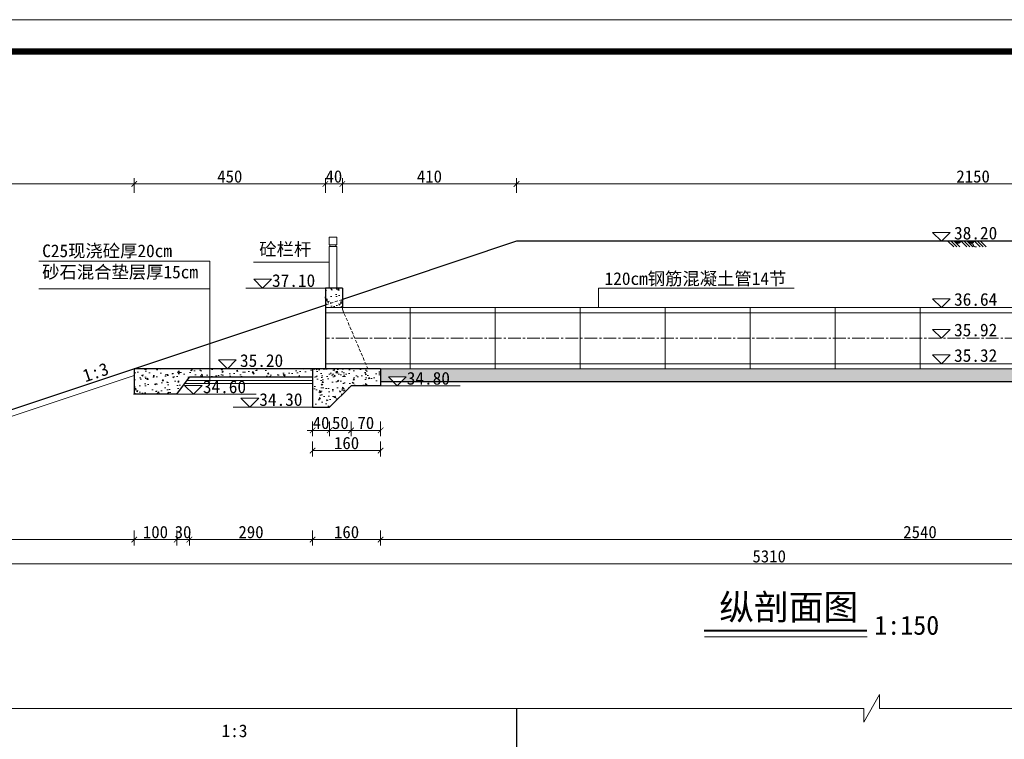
# Model space of a CAD drawing. Extents: x -27255 to 1448651, y 31034 to 8081248.
# Tile 128 of 198: x 583180 to 583412, y 3862330 to 3862499. Entities that reach past the tile are written whole.
import ezdxf

# ---------------------------------------------------------------- set-up
doc = ezdxf.new("R2010")
doc.units = 0
doc.header["$PDMODE"] = 32
doc.header["$PDSIZE"] = 0.2
doc.linetypes.add('CENTER2', pattern=[1.125, 0.75, -0.125, 0.125, -0.125])
doc.linetypes.add('HIDDEN', pattern=[0.375, 0.25, -0.125])
doc.layers.get('0').update_dxf_attribs({"linetype": 'CONTINUOUS'})
doc.layers.get('Defpoints').update_dxf_attribs({"linetype": 'CONTINUOUS'})
for name, color, linetype, lineweight in [('0.09折线', 6, 'CONTINUOUS', 9), ('0.09标注线', 3, 'CONTINUOUS', 9), ('0.13填充', 8, 'CONTINUOUS', 9), ('0.13文字', 3, 'CONTINUOUS', 13), ('0.30粗线', 7, 'CONTINUOUS', 30), ('图框', 7, 'CONTINUOUS', 20), ('文字', 7, 'CONTINUOUS', 15), ('细实线', 3, 'CONTINUOUS', 20), ('虚线', 251, 'HIDDEN', 15)]:
    doc.layers.add(name, color=color, linetype=linetype, lineweight=lineweight)
doc.styles.add('-仿宋_GB2312', font='FangSong_GB2312.ttf')
doc.styles.get("Standard").update_dxf_attribs({"font": 'rs.shx', "bigfont": 'hztxt.shx'})
doc.dimstyles.get("Standard").update_dxf_attribs({"dimtxt": 0.18, "dimasz": 0.18, "dimexe": 0.18, "dimexo": 0.0625, "dimgap": 0.09, "dimtad": 0, "dimtih": 1, "dimtoh": 1, "dimdec": 4, "dimzin": 0, "dimdsep": 46, "dimtxsty": 'Standard', "dimcen": 0.09, "dimadec": 0, "dimazin": 0, "dimtfac": 1, "dimtdec": 4, "dimtofl": 0, "dimtmove": 0, "dimatfit": 3, "dimfxl": 1, "dimtolj": 1, "dimtzin": 0, "dimarcsym": 0})

# ---------------------------------------------------------------- blocks, each defined once
blk = doc.blocks.new('d4trtg')
at = {"lineweight": 0}
blk.add_line((653868.4, 3902577.3), (658071.2, 3902577.3), dxfattribs=at)
at = {"lineweight": 0, "const_width": 10}
blk.add_lwpolyline([(654118.6, 3902527.3), (658021.2, 3902527.3), (658021.2, 3899655.4), (654118.6, 3899655.4)], close=True, dxfattribs=at)
blk = doc.blocks.new('_ARCHTICK')
at = {"color": 0, "linetype": 'ByBlock', "const_width": 0.15}
blk.add_lwpolyline([(-0.5, -0.5), (0.5, 0.5)], dxfattribs=at)
blk = doc.blocks.new('*D3585')
at = {"layer": '0.13文字', "color": 0, "lineweight": 9}
for p, q in [((583111.38, 3862379.19), (583111.38, 3862375.69)), ((583111.38, 3862377.09), (583207.39, 3862377.09)), ((583207.39, 3862379.19), (583207.39, 3862375.69))]:
    blk.add_line(p, q, dxfattribs=at)
at = {"layer": 'Defpoints', "color": 0, "lineweight": 13}
for p in [(583207.39, 3862411.29), (583111.38, 3862385.29), (583207.39, 3862377.09)]:
    blk.add_point(p, dxfattribs=at)
at = {"layer": '0.13文字', "color": 0, "lineweight": 9, "xscale": 1.3, "yscale": 1.3, "zscale": 1.3, "rotation": 180}
blk.add_blockref('_ARCHTICK', (583111.38, 3862377.09), dxfattribs=at)
at = {"layer": '0.13文字', "color": 0, "lineweight": 9, "xscale": 1.3, "yscale": 1.3, "zscale": 1.3}
blk.add_blockref('_ARCHTICK', (583207.39, 3862377.09), dxfattribs=at)
at = {"layer": '0.13文字', "color": 0, "lineweight": 13, "insert": (583159.38, 3862378.84), "char_height": 2.9, "attachment_point": 5, "style": '-仿宋_GB2312'}
blk.add_mtext('\\A1;960', dxfattribs=at)
blk = doc.blocks.new('*D3586')
at = {"layer": '0.13文字', "color": 0, "lineweight": 9}
for p, q in [((583207.39, 3862379.19), (583207.39, 3862375.69)), ((583207.39, 3862377.09), (583217.38, 3862377.09)), ((583217.38, 3862379.19), (583217.38, 3862375.69))]:
    blk.add_line(p, q, dxfattribs=at)
at = {"layer": 'Defpoints', "color": 0, "lineweight": 13}
for p in [(583207.39, 3862411.29), (583217.38, 3862411.29), (583217.38, 3862377.09)]:
    blk.add_point(p, dxfattribs=at)
at = {"layer": '0.13文字', "color": 0, "lineweight": 9, "xscale": 1.3, "yscale": 1.3, "zscale": 1.3, "rotation": 180}
blk.add_blockref('_ARCHTICK', (583207.39, 3862377.09), dxfattribs=at)
at = {"layer": '0.13文字', "color": 0, "lineweight": 9, "xscale": 1.3, "yscale": 1.3, "zscale": 1.3}
blk.add_blockref('_ARCHTICK', (583217.38, 3862377.09), dxfattribs=at)
at = {"layer": '0.13文字', "color": 0, "lineweight": 13, "insert": (583212.38, 3862378.84), "char_height": 2.9, "attachment_point": 5, "style": '-仿宋_GB2312'}
blk.add_mtext('\\A1;100', dxfattribs=at)
blk = doc.blocks.new('*D3587')
at = {"layer": '0.13文字', "color": 0, "lineweight": 9}
for p, q in [((583217.38, 3862377.09), (583216.08, 3862377.09)), ((583217.38, 3862379.19), (583217.38, 3862375.69)), ((583217.38, 3862377.09), (583220.38, 3862377.09)), ((583220.38, 3862379.19), (583220.38, 3862375.69)), ((583220.38, 3862377.09), (583221.68, 3862377.09))]:
    blk.add_line(p, q, dxfattribs=at)
at = {"layer": 'Defpoints', "color": 0, "lineweight": 13}
for p in [(583220.38, 3862414.29), (583217.38, 3862411.29), (583220.38, 3862377.09)]:
    blk.add_point(p, dxfattribs=at)
at = {"layer": '0.13文字', "color": 0, "lineweight": 9, "xscale": 1.3, "yscale": 1.3, "zscale": 1.3}
blk.add_blockref('_ARCHTICK', (583217.38, 3862377.09), dxfattribs=at)
at = {"layer": '0.13文字', "color": 0, "lineweight": 9, "xscale": 1.3, "yscale": 1.3, "zscale": 1.3, "rotation": 180}
blk.add_blockref('_ARCHTICK', (583220.38, 3862377.09), dxfattribs=at)
at = {"layer": '0.13文字', "color": 0, "lineweight": 13, "insert": (583218.88, 3862378.84), "char_height": 2.9, "attachment_point": 5, "style": '-仿宋_GB2312'}
blk.add_mtext('\\A1;30', dxfattribs=at)
blk = doc.blocks.new('*D3588')
at = {"layer": '0.13文字', "color": 0, "lineweight": 9}
for p, q in [((583220.38, 3862379.19), (583220.38, 3862375.69)), ((583220.38, 3862377.09), (583249.38, 3862377.09)), ((583249.38, 3862379.19), (583249.38, 3862375.69))]:
    blk.add_line(p, q, dxfattribs=at)
at = {"layer": 'Defpoints', "color": 0, "lineweight": 13}
for p in [(583220.38, 3862414.29), (583249.38, 3862408.29), (583249.38, 3862377.09)]:
    blk.add_point(p, dxfattribs=at)
at = {"layer": '0.13文字', "color": 0, "lineweight": 9, "xscale": 1.3, "yscale": 1.3, "zscale": 1.3, "rotation": 180}
blk.add_blockref('_ARCHTICK', (583220.38, 3862377.09), dxfattribs=at)
at = {"layer": '0.13文字', "color": 0, "lineweight": 9, "xscale": 1.3, "yscale": 1.3, "zscale": 1.3}
blk.add_blockref('_ARCHTICK', (583249.38, 3862377.09), dxfattribs=at)
at = {"layer": '0.13文字', "color": 0, "lineweight": 13, "insert": (583234.88, 3862378.84), "char_height": 2.9, "attachment_point": 5, "style": '-仿宋_GB2312'}
blk.add_mtext('\\A1;290', dxfattribs=at)
blk = doc.blocks.new('*D3589')
at = {"layer": '0.13文字', "color": 0, "lineweight": 9}
for p, q in [((583111.38, 3862458.68), (583111.38, 3862462.18)), ((583111.38, 3862460.78), (583207.38, 3862460.78)), ((583207.38, 3862458.68), (583207.38, 3862462.18))]:
    blk.add_line(p, q, dxfattribs=at)
at = {"layer": 'Defpoints', "color": 0, "lineweight": 13}
for p in [(583207.38, 3862460.78), (583207.38, 3862417.29), (583111.38, 3862385.29)]:
    blk.add_point(p, dxfattribs=at)
at = {"layer": '0.13文字', "color": 0, "lineweight": 9, "xscale": 1.3, "yscale": 1.3, "zscale": 1.3, "rotation": 180}
blk.add_blockref('_ARCHTICK', (583111.38, 3862460.78), dxfattribs=at)
at = {"layer": '0.13文字', "color": 0, "lineweight": 9, "xscale": 1.3, "yscale": 1.3, "zscale": 1.3}
blk.add_blockref('_ARCHTICK', (583207.38, 3862460.78), dxfattribs=at)
at = {"layer": '0.13文字', "color": 0, "lineweight": 13, "insert": (583159.38, 3862462.53), "char_height": 2.9, "attachment_point": 5, "style": '-仿宋_GB2312'}
blk.add_mtext('\\A1;960', dxfattribs=at)
blk = doc.blocks.new('*D3652')
at = {"layer": '0.13文字', "color": 0, "lineweight": 9}
for p, q in [((583249.38, 3862379.19), (583249.38, 3862375.69)), ((583249.38, 3862377.09), (583265.38, 3862377.09)), ((583265.38, 3862379.19), (583265.38, 3862375.69))]:
    blk.add_line(p, q, dxfattribs=at)
at = {"layer": 'Defpoints', "color": 0, "lineweight": 13}
for p in [(583265.38, 3862413.29), (583249.38, 3862408.29), (583265.38, 3862377.09)]:
    blk.add_point(p, dxfattribs=at)
at = {"layer": '0.13文字', "color": 0, "lineweight": 9, "xscale": 1.3, "yscale": 1.3, "zscale": 1.3, "rotation": 180}
blk.add_blockref('_ARCHTICK', (583249.38, 3862377.09), dxfattribs=at)
at = {"layer": '0.13文字', "color": 0, "lineweight": 9, "xscale": 1.3, "yscale": 1.3, "zscale": 1.3}
blk.add_blockref('_ARCHTICK', (583265.38, 3862377.09), dxfattribs=at)
at = {"layer": '0.13文字', "color": 0, "lineweight": 13, "insert": (583257.38, 3862378.84), "char_height": 2.9, "attachment_point": 5, "style": '-仿宋_GB2312'}
blk.add_mtext('\\A1;160', dxfattribs=at)
blk = doc.blocks.new('*D3653')
at = {"layer": '0.13文字', "color": 0, "lineweight": 9}
for p, q in [((583265.38, 3862379.19), (583265.38, 3862375.69)), ((583265.38, 3862377.09), (583519.38, 3862377.09)), ((583519.38, 3862379.19), (583519.38, 3862375.69))]:
    blk.add_line(p, q, dxfattribs=at)
at = {"layer": 'Defpoints', "color": 0, "lineweight": 13}
for p in [(583265.38, 3862413.29), (583519.38, 3862412.29), (583519.38, 3862377.09)]:
    blk.add_point(p, dxfattribs=at)
at = {"layer": '0.13文字', "color": 0, "lineweight": 9, "xscale": 1.3, "yscale": 1.3, "zscale": 1.3, "rotation": 180}
blk.add_blockref('_ARCHTICK', (583265.38, 3862377.09), dxfattribs=at)
at = {"layer": '0.13文字', "color": 0, "lineweight": 9, "xscale": 1.3, "yscale": 1.3, "zscale": 1.3}
blk.add_blockref('_ARCHTICK', (583519.38, 3862377.09), dxfattribs=at)
at = {"layer": '0.13文字', "color": 0, "lineweight": 13, "insert": (583392.38, 3862378.84), "char_height": 2.9, "attachment_point": 5, "style": '-仿宋_GB2312'}
blk.add_mtext('\\A1;2540', dxfattribs=at)
blk = doc.blocks.new('*D3659')
at = {"layer": '0.13文字', "color": 0, "lineweight": 9}
for p, q in [((583091.38, 3862373.49), (583091.38, 3862369.99)), ((583622.38, 3862373.49), (583622.38, 3862369.99)), ((583091.38, 3862371.39), (583622.38, 3862371.39))]:
    blk.add_line(p, q, dxfattribs=at)
at = {"layer": 'Defpoints', "color": 0, "lineweight": 13}
for p in [(583622.38, 3862411.29), (583091.38, 3862383.79), (583622.38, 3862371.39)]:
    blk.add_point(p, dxfattribs=at)
at = {"layer": '0.13文字', "color": 0, "lineweight": 9, "xscale": 1.3, "yscale": 1.3, "zscale": 1.3, "rotation": 180}
blk.add_blockref('_ARCHTICK', (583091.38, 3862371.39), dxfattribs=at)
at = {"layer": '0.13文字', "color": 0, "lineweight": 9, "xscale": 1.3, "yscale": 1.3, "zscale": 1.3}
blk.add_blockref('_ARCHTICK', (583622.38, 3862371.39), dxfattribs=at)
at = {"layer": '0.13文字', "color": 0, "lineweight": 13, "insert": (583356.88, 3862373.14), "char_height": 2.9, "attachment_point": 5, "style": '-仿宋_GB2312'}
blk.add_mtext('\\A1;5310', dxfattribs=at)
blk = doc.blocks.new('*D3660')
at = {"layer": '0.13文字', "color": 0, "lineweight": 9}
for p, q in [((583207.38, 3862458.68), (583207.38, 3862462.18)), ((583207.38, 3862460.78), (583252.38, 3862460.78)), ((583252.38, 3862458.68), (583252.38, 3862462.18))]:
    blk.add_line(p, q, dxfattribs=at)
at = {"layer": 'Defpoints', "color": 0, "lineweight": 13}
for p in [(583252.38, 3862460.78), (583252.38, 3862436.29), (583207.38, 3862417.29)]:
    blk.add_point(p, dxfattribs=at)
at = {"layer": '0.13文字', "color": 0, "lineweight": 9, "xscale": 1.3, "yscale": 1.3, "zscale": 1.3, "rotation": 180}
blk.add_blockref('_ARCHTICK', (583207.38, 3862460.78), dxfattribs=at)
at = {"layer": '0.13文字', "color": 0, "lineweight": 9, "xscale": 1.3, "yscale": 1.3, "zscale": 1.3}
blk.add_blockref('_ARCHTICK', (583252.38, 3862460.78), dxfattribs=at)
at = {"layer": '0.13文字', "color": 0, "lineweight": 13, "insert": (583229.88, 3862462.53), "char_height": 2.9, "attachment_point": 5, "style": '-仿宋_GB2312'}
blk.add_mtext('\\A1;450', dxfattribs=at)
blk = doc.blocks.new('*D3661')
at = {"layer": '0.13文字', "color": 0, "lineweight": 9}
for p, q in [((583252.38, 3862460.78), (583251.08, 3862460.78)), ((583252.38, 3862458.68), (583252.38, 3862462.18)), ((583252.38, 3862460.78), (583256.38, 3862460.78)), ((583256.38, 3862458.68), (583256.38, 3862462.18)), ((583256.38, 3862460.78), (583257.68, 3862460.78))]:
    blk.add_line(p, q, dxfattribs=at)
at = {"layer": 'Defpoints', "color": 0, "lineweight": 13}
for p in [(583256.38, 3862460.78), (583252.38, 3862436.29), (583256.38, 3862436.29)]:
    blk.add_point(p, dxfattribs=at)
at = {"layer": '0.13文字', "color": 0, "lineweight": 9, "xscale": 1.3, "yscale": 1.3, "zscale": 1.3}
blk.add_blockref('_ARCHTICK', (583252.38, 3862460.78), dxfattribs=at)
at = {"layer": '0.13文字', "color": 0, "lineweight": 9, "xscale": 1.3, "yscale": 1.3, "zscale": 1.3, "rotation": 180}
blk.add_blockref('_ARCHTICK', (583256.38, 3862460.78), dxfattribs=at)
at = {"layer": '0.13文字', "color": 0, "lineweight": 13, "insert": (583254.38, 3862462.53), "char_height": 2.9, "attachment_point": 5, "style": '-仿宋_GB2312'}
blk.add_mtext('\\A1;40', dxfattribs=at)
blk = doc.blocks.new('*D3662')
at = {"layer": '0.13文字', "color": 0, "lineweight": 9}
for p, q in [((583256.38, 3862458.68), (583256.38, 3862462.18)), ((583256.38, 3862460.78), (583297.38, 3862460.78)), ((583297.38, 3862458.68), (583297.38, 3862462.18))]:
    blk.add_line(p, q, dxfattribs=at)
at = {"layer": 'Defpoints', "color": 0, "lineweight": 13}
for p in [(583297.38, 3862460.78), (583297.38, 3862447.29), (583256.38, 3862436.29)]:
    blk.add_point(p, dxfattribs=at)
at = {"layer": '0.13文字', "color": 0, "lineweight": 9, "xscale": 1.3, "yscale": 1.3, "zscale": 1.3, "rotation": 180}
blk.add_blockref('_ARCHTICK', (583256.38, 3862460.78), dxfattribs=at)
at = {"layer": '0.13文字', "color": 0, "lineweight": 9, "xscale": 1.3, "yscale": 1.3, "zscale": 1.3}
blk.add_blockref('_ARCHTICK', (583297.38, 3862460.78), dxfattribs=at)
at = {"layer": '0.13文字', "color": 0, "lineweight": 13, "insert": (583276.88, 3862462.53), "char_height": 2.9, "attachment_point": 5, "style": '-仿宋_GB2312'}
blk.add_mtext('\\A1;410', dxfattribs=at)
blk = doc.blocks.new('*D3663')
at = {"layer": '0.13文字', "color": 0, "lineweight": 9}
for p, q in [((583297.38, 3862458.68), (583297.38, 3862462.18)), ((583297.38, 3862460.78), (583512.38, 3862460.78)), ((583512.38, 3862458.68), (583512.38, 3862462.18))]:
    blk.add_line(p, q, dxfattribs=at)
at = {"layer": 'Defpoints', "color": 0, "lineweight": 13}
for p in [(583512.38, 3862460.78), (583297.38, 3862447.29), (583512.38, 3862447.29)]:
    blk.add_point(p, dxfattribs=at)
at = {"layer": '0.13文字', "color": 0, "lineweight": 9, "xscale": 1.3, "yscale": 1.3, "zscale": 1.3, "rotation": 180}
blk.add_blockref('_ARCHTICK', (583297.38, 3862460.78), dxfattribs=at)
at = {"layer": '0.13文字', "color": 0, "lineweight": 9, "xscale": 1.3, "yscale": 1.3, "zscale": 1.3}
blk.add_blockref('_ARCHTICK', (583512.38, 3862460.78), dxfattribs=at)
at = {"layer": '0.13文字', "color": 0, "lineweight": 13, "insert": (583404.88, 3862462.53), "char_height": 2.9, "attachment_point": 5, "style": '-仿宋_GB2312'}
blk.add_mtext('\\A1;2150', dxfattribs=at)
blk = doc.blocks.new('*D4258')
at = {"layer": '0.13文字', "color": 0, "lineweight": 9}
for p, q in [((583249.38, 3862404.89), (583249.38, 3862401.39)), ((583253.38, 3862404.89), (583253.38, 3862401.39)), ((583249.38, 3862402.79), (583248.08, 3862402.79)), ((583249.38, 3862402.79), (583253.38, 3862402.79)), ((583253.38, 3862402.79), (583254.68, 3862402.79))]:
    blk.add_line(p, q, dxfattribs=at)
at = {"layer": 'Defpoints', "color": 0, "lineweight": 13}
for p in [(583249.38, 3862408.29), (583253.38, 3862408.29), (583253.38, 3862402.79)]:
    blk.add_point(p, dxfattribs=at)
at = {"layer": '0.13文字', "color": 0, "lineweight": 9, "xscale": 1.3, "yscale": 1.3, "zscale": 1.3}
blk.add_blockref('_ARCHTICK', (583249.38, 3862402.79), dxfattribs=at)
at = {"layer": '0.13文字', "color": 0, "lineweight": 9, "xscale": 1.3, "yscale": 1.3, "zscale": 1.3, "rotation": 180}
blk.add_blockref('_ARCHTICK', (583253.38, 3862402.79), dxfattribs=at)
at = {"layer": '0.13文字', "color": 0, "lineweight": 13, "insert": (583251.38, 3862404.54), "char_height": 2.9, "attachment_point": 5, "style": '-仿宋_GB2312'}
blk.add_mtext('\\A1;40', dxfattribs=at)
blk = doc.blocks.new('*D4259')
at = {"layer": '0.13文字', "color": 0, "lineweight": 9}
for p, q in [((583253.38, 3862404.89), (583253.38, 3862401.39)), ((583258.43, 3862404.89), (583258.43, 3862401.39)), ((583253.38, 3862402.79), (583258.43, 3862402.79))]:
    blk.add_line(p, q, dxfattribs=at)
at = {"layer": 'Defpoints', "color": 0, "lineweight": 13}
for p in [(583258.43, 3862413.29), (583253.38, 3862408.29), (583258.43, 3862402.79)]:
    blk.add_point(p, dxfattribs=at)
at = {"layer": '0.13文字', "color": 0, "lineweight": 9, "xscale": 1.3, "yscale": 1.3, "zscale": 1.3, "rotation": 180}
blk.add_blockref('_ARCHTICK', (583253.38, 3862402.79), dxfattribs=at)
at = {"layer": '0.13文字', "color": 0, "lineweight": 9, "xscale": 1.3, "yscale": 1.3, "zscale": 1.3}
blk.add_blockref('_ARCHTICK', (583258.43, 3862402.79), dxfattribs=at)
at = {"layer": '0.13文字', "color": 0, "lineweight": 13, "insert": (583255.91, 3862404.54), "char_height": 2.9, "attachment_point": 5, "style": '-仿宋_GB2312'}
blk.add_mtext('\\A1;50', dxfattribs=at)
blk = doc.blocks.new('*D4260')
at = {"layer": '0.13文字', "color": 0, "lineweight": 9}
for p, q in [((583258.43, 3862404.89), (583258.43, 3862401.39)), ((583265.38, 3862404.89), (583265.38, 3862401.39)), ((583258.43, 3862402.79), (583265.38, 3862402.79))]:
    blk.add_line(p, q, dxfattribs=at)
at = {"layer": 'Defpoints', "color": 0, "lineweight": 13}
for p in [(583258.43, 3862413.29), (583265.38, 3862413.29), (583265.38, 3862402.79)]:
    blk.add_point(p, dxfattribs=at)
at = {"layer": '0.13文字', "color": 0, "lineweight": 9, "xscale": 1.3, "yscale": 1.3, "zscale": 1.3, "rotation": 180}
blk.add_blockref('_ARCHTICK', (583258.43, 3862402.79), dxfattribs=at)
at = {"layer": '0.13文字', "color": 0, "lineweight": 9, "xscale": 1.3, "yscale": 1.3, "zscale": 1.3}
blk.add_blockref('_ARCHTICK', (583265.38, 3862402.79), dxfattribs=at)
at = {"layer": '0.13文字', "color": 0, "lineweight": 13, "insert": (583261.91, 3862404.54), "char_height": 2.9, "attachment_point": 5, "style": '-仿宋_GB2312'}
blk.add_mtext('\\A1;70', dxfattribs=at)
blk = doc.blocks.new('*D4261')
at = {"layer": '0.13文字', "color": 0, "lineweight": 9}
for p, q in [((583249.38, 3862400.15), (583249.38, 3862396.65)), ((583265.38, 3862400.15), (583265.38, 3862396.65)), ((583265.38, 3862398.05), (583249.38, 3862398.05))]:
    blk.add_line(p, q, dxfattribs=at)
at = {"layer": 'Defpoints', "color": 0, "lineweight": 13}
for p in [(583265.38, 3862413.29), (583249.38, 3862408.29), (583249.38, 3862398.05)]:
    blk.add_point(p, dxfattribs=at)
at = {"layer": '0.13文字', "color": 0, "lineweight": 9, "xscale": 1.3, "yscale": 1.3, "zscale": 1.3, "rotation": 180}
blk.add_blockref('_ARCHTICK', (583249.38, 3862398.05), dxfattribs=at)
at = {"layer": '0.13文字', "color": 0, "lineweight": 9, "xscale": 1.3, "yscale": 1.3, "zscale": 1.3}
blk.add_blockref('_ARCHTICK', (583265.38, 3862398.05), dxfattribs=at)
at = {"layer": '0.13文字', "color": 0, "lineweight": 13, "insert": (583257.38, 3862399.8), "char_height": 2.9, "attachment_point": 5, "style": '-仿宋_GB2312'}
blk.add_mtext('\\A1;160', dxfattribs=at)

msp = doc.modelspace()

# ---------------------------------------------------------------- hatches: boundary and pattern name
at = {"layer": '0.13填充'}
h = msp.add_hatch(color=7, dxfattribs=at)
edge = h.paths.add_edge_path()
edge.add_ellipse((583401.37901, 3862447.42829), major_axis=(0, -0.73325), ratio=0.964264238, start_angle=-79.1227045, end_angle=79.1227045, ccw=False)
edge.add_line((583400.68466, 3862447.28992), (583402.07336, 3862447.28992))
h = msp.add_hatch(color=7, dxfattribs=at)
edge = h.paths.add_edge_path()
edge.add_ellipse((583404.48906, 3862447.42829), major_axis=(0, -0.73325), ratio=0.964264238, start_angle=-79.1227045, end_angle=79.1227045, ccw=False)
edge.add_line((583403.79471, 3862447.28992), (583405.1834, 3862447.28992))
at = {"layer": '0.13文字', "lineweight": 13}
h = msp.add_hatch(dxfattribs=at)
h.set_pattern_fill('AR-CONC', color=256, scale=0.02, style=0)
h.set_pattern_definition([(50, (583252.3843, 3862432.2895), (3.6437, -0.3188), [0.381, -4.191]), (355, (583252.3843, 3862432.2895), (-0.7049, 3.8211), [0.3048, -3.3528]), (100.45, (583252.688, 3862432.263), (2.9389, 3.5023), [0.3238, -3.5618]), (46.18, (583252.3843, 3862433.3055), (5.4216, -0.841), [0.5715, -6.2865]), (96.64, (583252.836, 3862433.2354), (4.748, 4.9485), [0.4857, -5.3427]), (351.18, (583252.3843, 3862433.3055), (4.748, 4.9485), [0.4572, -5.0292]), (21, (583252.8923, 3862433.0515), (3.0323, -2.0453), [0.381, -4.191]), (326, (583252.8923, 3862433.0515), (1.236, 3.6838), [0.3048, -3.3528]), (71.45, (583253.145, 3862432.881), (4.2683, 1.6385), [0.3238, -3.5618]), (37.5, (583252.3843, 3862432.2895), (0.06177, 1.6911), [0, -3.31216, 0, -3.4036, 0, -3.3655]), (7.5, (583252.3843, 3862432.2895), (1.3364, 2.0036), [0, -1.94056, 0, -3.23596, 0, -1.2827]), (327.5, (583251.2515, 3862432.2895), (2.7118, -0.11457), [0, -1.27, 0, -3.9624, 0, -5.2578]), (317.5, (583250.7435, 3862432.2895), (2.9626, 0.5085), [0, -1.651, 0, -2.63144, 0, -3.7338])])
h.paths.add_polyline_path([(583252.38432, 3862436.28948), (583252.38432, 3862432.28948), (583256.38432, 3862433.62281), (583256.38432, 3862436.28948)])
h = msp.add_hatch(dxfattribs=at)
h.set_pattern_fill('AR-CONC', color=256, scale=0.02, style=0)
h.set_pattern_definition([(130, (583256.3843, 3862431.688), (-3.6437, -0.3188), [0.381, -4.191]), (185, (583256.3843, 3862431.688), (0.705, 3.821), [0.3048, -3.3528]), (79.55, (583256.0807, 3862431.6613), (-2.9389, 3.5023), [0.3238, -3.5618]), (133.82, (583256.3843, 3862432.704), (-5.4216, -0.841), [0.5715, -6.2865]), (83.36, (583255.9325, 3862432.634), (-4.748, 4.9485), [0.4857, -5.3427]), (188.82, (583256.3843, 3862432.704), (-4.748, 4.9485), [0.4572, -5.0292]), (159, (583255.8763, 3862432.45), (-3.0323, -2.0453), [0.381, -4.191]), (214, (583255.8763, 3862432.45), (-1.236, 3.6838), [0.3048, -3.3528]), (108.55, (583255.6236, 3862432.2794), (-4.2683, 1.6385), [0.3238, -3.5618]), (142.5, (583256.3843, 3862431.6879), (-0.06177, 1.6911), [0, -3.31216, 0, -3.4036, 0, -3.3655]), (172.5, (583256.3843, 3862431.6879), (-1.3364, 2.0036), [0, -1.94056, 0, -3.23596, 0, -1.2827]), (212.5, (583257.5172, 3862431.6879), (-2.7118, -0.11457), [0, -1.27, 0, -3.9624, 0, -5.2578]), (222.5, (583258.0252, 3862431.6879), (-2.9626, 0.5085), [0, -1.651, 0, -2.63144, 0, -3.7338])])
h.paths.add_polyline_path([(583256.38432, 3862434.28948), (583256.38432, 3862431.6879), (583252.38432, 3862431.68787), (583252.38432, 3862432.28948)])
h = msp.add_hatch(dxfattribs=at)
h.set_pattern_fill('AR-CONC', color=256, scale=0.02, style=0)
h.set_pattern_definition([(130, (583256.3843, 3862431.688), (-3.6437, -0.3188), [0.381, -4.191]), (185, (583256.3843, 3862431.688), (0.705, 3.821), [0.3048, -3.3528]), (79.55, (583256.0807, 3862431.6613), (-2.9389, 3.5023), [0.3238, -3.5618]), (133.82, (583256.3843, 3862432.704), (-5.4216, -0.841), [0.5715, -6.2865]), (83.36, (583255.9325, 3862432.634), (-4.748, 4.9485), [0.4857, -5.3427]), (188.82, (583256.3843, 3862432.704), (-4.748, 4.9485), [0.4572, -5.0292]), (159, (583255.8763, 3862432.45), (-3.0323, -2.0453), [0.381, -4.191]), (214, (583255.8763, 3862432.45), (-1.236, 3.6838), [0.3048, -3.3528]), (108.55, (583255.6236, 3862432.2794), (-4.2683, 1.6385), [0.3238, -3.5618]), (142.5, (583256.3843, 3862431.6879), (-0.06177, 1.6911), [0, -3.31216, 0, -3.4036, 0, -3.3655]), (172.5, (583256.3843, 3862431.6879), (-1.3364, 2.0036), [0, -1.94056, 0, -3.23596, 0, -1.2827]), (212.5, (583257.5172, 3862431.6879), (-2.7118, -0.11457), [0, -1.27, 0, -3.9624, 0, -5.2578]), (222.5, (583258.0252, 3862431.6879), (-2.9626, 0.5085), [0, -1.651, 0, -2.63144, 0, -3.7338])])
h.paths.add_polyline_path([(583256.38432, 3862434.28948), (583256.38432, 3862431.68791), (583252.38432, 3862431.68787), (583252.38432, 3862432.28948)])
h = msp.add_hatch(dxfattribs=at)
h.set_pattern_fill('AR-CONC', color=256, scale=0.02, style=0)
h.set_pattern_definition([(50, (583207.385, 3862411.2897), (3.6437, -0.31878), [0.381, -4.191]), (355, (583207.385, 3862411.2897), (-0.70486, 3.82113), [0.3048, -3.3528]), (100.451, (583207.6886, 3862411.263), (2.93885, 3.50233), [0.3238, -3.5618]), (46.184, (583207.385, 3862412.3057), (5.4216, -0.84085), [0.5715, -6.2865]), (96.636, (583207.8367, 3862412.2356), (4.7481, 4.9485), [0.4857, -5.3427]), (351.184, (583207.385, 3862412.3057), (4.7481, 4.9485), [0.4572, -5.0292]), (21, (583207.893, 3862412.0517), (3.0323, -2.04531), [0.381, -4.191]), (326, (583207.893, 3862412.0517), (1.23604, 3.68376), [0.3048, -3.3528]), (71.4514, (583208.1456, 3862411.8812), (4.26833, 1.63846), [0.3238, -3.5618]), (37.5, (583207.3849, 3862411.2897), (0.061772, 1.6911), [0, -3.31216, 0, -3.4036, 0, -3.3655]), (7.5, (583207.385, 3862411.2897), (1.336393, 2.00361), [0, -1.94056, 0, -3.23596, 0, -1.2827]), (327.5, (583206.2521, 3862411.2897), (2.711812, -0.114575), [0, -1.27, 0, -3.9624, 0, -5.2578]), (317.5, (583205.744, 3862411.2897), (2.96258, 0.50853), [0, -1.651, 0, -2.63144, 0, -3.7338])])
h.paths.add_polyline_path([(583240.83047, 3862417.28967), (583207.38492, 3862417.28967), (583207.38492, 3862411.28967), (583217.38492, 3862411.28967), (583220.38492, 3862415.28967), (583240.83047, 3862415.28967)])
h.paths.add_polyline_path([(583258.38433, 3862417.28967), (583240.83047, 3862417.28967), (583240.83047, 3862415.28967), (583258.38433, 3862415.28967)])
h = msp.add_hatch(dxfattribs=at)
h.set_pattern_fill('AR-CONC', color=256, scale=0.02, style=0)
h.set_pattern_definition([(130, (583272.3843, 3862408.2895), (-3.6437, -0.31878), [0.381, -4.191]), (185, (583272.3843, 3862408.2895), (0.70486, 3.82113), [0.3048, -3.3528]), (79.549, (583272.0807, 3862408.263), (-2.93885, 3.50233), [0.3238, -3.5618]), (133.816, (583272.3843, 3862409.3055), (-5.4216, -0.84085), [0.5715, -6.2865]), (83.364, (583271.9325, 3862409.2354), (-4.7481, 4.9485), [0.4857, -5.3427]), (188.816, (583272.3843, 3862409.3055), (-4.7481, 4.9485), [0.4572, -5.0292]), (159, (583271.8763, 3862409.0515), (-3.0323, -2.0453), [0.381, -4.191]), (214, (583271.8763, 3862409.0515), (-1.23604, 3.68376), [0.3048, -3.3528]), (108.549, (583271.6236, 3862408.881), (-4.26833, 1.63846), [0.3238, -3.5618]), (142.5, (583272.3843, 3862408.2895), (-0.06177, 1.6911), [0, -3.31216, 0, -3.4036, 0, -3.3655]), (172.5, (583272.3843, 3862408.2895), (-1.33639, 2.00361), [0, -1.94056, 0, -3.23596, 0, -1.2827]), (212.5, (583273.5172, 3862408.2895), (-2.71181, -0.114575), [0, -1.27, 0, -3.9624, 0, -5.2578]), (222.5, (583274.0252, 3862408.2895), (-2.96258, 0.50853), [0, -1.651, 0, -2.63144, 0, -3.7338])])
h.paths.add_polyline_path([(583249.38432, 3862417.28948), (583249.38432, 3862412.28949), (583249.38432, 3862408.28946), (583253.38432, 3862408.28946), (583258.4296, 3862413.28943), (583265.38433, 3862413.28946), (583265.38432, 3862417.28948)])
h = msp.add_hatch(dxfattribs=at)
h.set_pattern_fill('AR-CONC', color=256, scale=0.02, style=0)
h.set_pattern_definition([(50, (583265.3843, 3862414.2895), (3.643693, -0.31878), [0.381, -4.191]), (355, (583265.3843, 3862414.2895), (-0.704857, 3.821133), [0.3048, -3.3528]), (100.451, (583265.688, 3862414.263), (2.93885, 3.502334), [0.3238, -3.5618]), (46.1842, (583265.3843, 3862415.3055), (5.42158, -0.84085), [0.5715, -6.2865]), (96.6356, (583265.836, 3862415.2354), (4.74808, 4.94851), [0.4857, -5.3427]), (351.184, (583265.3843, 3862415.3055), (4.74809, 4.9485), [0.4572, -5.0292]), (21, (583265.8923, 3862415.0515), (3.032298, -2.04531), [0.381, -4.191]), (326, (583265.8923, 3862415.0515), (1.23604, 3.68376), [0.3048, -3.3528]), (71.4514, (583266.145, 3862414.881), (4.26833, 1.638457), [0.3238, -3.5618]), (37.5, (583265.3843, 3862414.2895), (0.061772, 1.691101), [0, -3.31216, 0, -3.4036, 0, -3.3655]), (7.5, (583265.3843, 3862414.2895), (1.336393, 2.003611), [0, -1.94056, 0, -3.23596, 0, -1.2827]), (327.5, (583264.2515, 3862414.2895), (2.711812, -0.114575), [0, -1.27, 0, -3.9624, 0, -5.2578]), (317.5, (583263.7435, 3862414.2895), (2.962584, 0.50853), [0, -1.651, 0, -2.63144, 0, -3.7338])])
h.paths.add_polyline_path([(583519.38433, 3862414.28948), (583519.38433, 3862417.28949), (583265.38432, 3862417.28966), (583265.38432, 3862414.28966), (583268.324, 3862414.28966), (583267.23907, 3862415.3746), (583271.40933, 3862415.3746), (583270.32439, 3862414.28966)])

# ---------------------------------------------------------------- linework, layer by layer
at = {"layer": '0.09折线', "color": 4}
for p, q in [((583253.26199, 3862446.48949), (583253.26199, 3862448.28949)), ((583253.26199, 3862448.28949), (583255.06199, 3862448.28949)), ((583253.26199, 3862446.48949), (583253.26199, 3862448.28949)), ((583253.26199, 3862448.28949), (583255.06199, 3862448.28949)), ((583253.26199, 3862446.48949), (583253.26199, 3862448.28949)), ((583253.26199, 3862448.28949), (583255.06199, 3862448.28949)), ((583253.26199, 3862446.48948), (583253.26199, 3862448.28948)), ((583253.26199, 3862448.28948), (583255.06199, 3862448.28948)), ((583253.26199, 3862446.48948), (583253.26199, 3862448.28948)), ((583253.26199, 3862448.28948), (583255.06199, 3862448.28948)), ((583253.26199, 3862446.48948), (583253.26199, 3862448.28948)), ((583253.26199, 3862448.28948), (583255.06199, 3862448.28948)), ((583253.26199, 3862446.48949), (583255.06199, 3862446.48949)), ((583253.26199, 3862446.48949), (583255.06199, 3862446.48949)), ((583253.26199, 3862446.48949), (583255.06199, 3862446.48949)), ((583253.26199, 3862446.48948), (583255.06199, 3862446.48948)), ((583253.26199, 3862446.48948), (583255.06199, 3862446.48948)), ((583253.26199, 3862446.48948), (583255.06199, 3862446.48948)), ((583253.46199, 3862446.08949), (583253.46199, 3862446.48949)), ((583253.46199, 3862446.08949), (583253.46199, 3862446.48949)), ((583253.46199, 3862446.08949), (583253.46199, 3862446.48949)), ((583253.46199, 3862446.08948), (583253.46199, 3862446.48948)), ((583253.46199, 3862446.08948), (583253.46199, 3862446.48948)), ((583253.46199, 3862446.08948), (583253.46199, 3862446.48948)), ((583254.86199, 3862446.08949), (583254.86199, 3862446.48949)), ((583254.86199, 3862446.08949), (583254.86199, 3862446.48949)), ((583254.86199, 3862446.08949), (583254.86199, 3862446.48949)), ((583254.86199, 3862446.08948), (583254.86199, 3862446.48948)), ((583254.86199, 3862446.08948), (583254.86199, 3862446.48948)), ((583254.86199, 3862446.08948), (583254.86199, 3862446.48948)), ((583255.06199, 3862446.48949), (583255.06199, 3862448.28949)), ((583255.06199, 3862446.48949), (583255.06199, 3862448.28949)), ((583255.06199, 3862446.48949), (583255.06199, 3862448.28949)), ((583255.06199, 3862446.48948), (583255.06199, 3862448.28948)), ((583255.06199, 3862446.48948), (583255.06199, 3862448.28948)), ((583255.06199, 3862446.48948), (583255.06199, 3862448.28948)), ((583253.26199, 3862446.08949), (583255.06199, 3862446.08949)), ((583253.26199, 3862446.08949), (583253.26199, 3862436.28949)), ((583253.26199, 3862446.08949), (583255.06199, 3862446.08949)), ((583253.26199, 3862446.08949), (583253.26199, 3862436.28949)), ((583253.26199, 3862446.08949), (583255.06199, 3862446.08949)), ((583253.26199, 3862446.08949), (583253.26199, 3862436.28949)), ((583253.26199, 3862446.08948), (583255.06199, 3862446.08948)), ((583253.26199, 3862446.08948), (583253.26199, 3862436.28948)), ((583253.26199, 3862446.08948), (583255.06199, 3862446.08948)), ((583253.26199, 3862446.08948), (583253.26199, 3862436.28948)), ((583253.26199, 3862446.08948), (583255.06199, 3862446.08948)), ((583253.26199, 3862446.08948), (583253.26199, 3862436.28948)), ((583255.06199, 3862436.28949), (583255.06199, 3862446.08949)), ((583255.06199, 3862436.28949), (583255.06199, 3862446.08949)), ((583255.06199, 3862436.28949), (583255.06199, 3862446.08949)), ((583255.06199, 3862436.28948), (583255.06199, 3862446.08948)), ((583255.06199, 3862436.28948), (583255.06199, 3862446.08948)), ((583255.06199, 3862436.28948), (583255.06199, 3862446.08948))]:
    msp.add_line(p, q, dxfattribs=at)
at = {"layer": '0.09标注线'}
for p, q in [((583397.43816, 3862447.28948), (583395.35816, 3862449.36948)), ((583399.51816, 3862449.36948), (583395.35816, 3862449.36948)), ((583399.51816, 3862449.36948), (583397.43816, 3862447.28948)), ((583184.91265, 3862442.61904, 5.8678), (583225.17595, 3862442.61904, 5.8678)), ((583225.17595, 3862414.28967, 5.8678), (583225.17595, 3862442.61904, 5.8678)), ((583235.43772, 3862442.35559), (583253.26199, 3862442.35559)), ((583235.51322, 3862438.37461), (583237.59835, 3862436.28948)), ((583239.68348, 3862438.37461), (583235.51322, 3862438.37461)), ((583237.59835, 3862436.28948), (583239.68348, 3862438.37461)), ((583184.91265, 3862436.08905, 5.8678), (583225.17595, 3862436.08905, 5.8678)), ((583233.65848, 3862436.28948), (583252.38432, 3862436.28948)), ((583316.67657, 3862431.68881), (583316.67657, 3862436.2889)), ((583316.67657, 3862436.2889), (583362.73619, 3862436.2889)), ((583397.43822, 3862431.68873), (583395.35822, 3862433.76873)), ((583399.51822, 3862433.76873), (583395.35822, 3862433.76873)), ((583399.51822, 3862433.76873), (583397.43822, 3862431.68873)), ((583397.43816, 3862424.48874), (583395.35816, 3862426.56874)), ((583399.51816, 3862426.56874), (583395.35816, 3862426.56874)), ((583399.51816, 3862426.56874), (583397.43816, 3862424.48874)), ((583229.32096, 3862417.28968), (583227.24096, 3862419.36968)), ((583231.40096, 3862419.36968), (583227.24096, 3862419.36968)), ((583231.40096, 3862419.36968), (583229.32096, 3862417.28968)), ((583397.43792, 3862418.48873), (583395.35792, 3862420.56873)), ((583399.51792, 3862420.56873), (583395.35792, 3862420.56873)), ((583399.51792, 3862420.56873), (583397.43792, 3862418.48873)), ((583249.38432, 3862414.53967), (583219.82242, 3862414.53967)), ((583267.23907, 3862415.3746), (583269.3242, 3862413.28946)), ((583271.40933, 3862415.3746), (583267.23907, 3862415.3746)), ((583269.3242, 3862413.28946), (583271.40933, 3862415.3746)), ((583223.40992, 3862413.3748), (583219.23966, 3862413.3748)), ((583221.32479, 3862411.28967), (583219.23966, 3862413.3748)), ((583249.38432, 3862413.78967), (583219.25992, 3862413.78967)), ((583221.32479, 3862411.28967), (583223.40992, 3862413.3748)), ((583265.38433, 3862413.28946), (583284.11017, 3862413.28946)), ((583217.38492, 3862411.28967), (583236.11076, 3862411.28967)), ((583232.51322, 3862410.37462), (583234.59835, 3862408.28949)), ((583236.68348, 3862410.37462), (583232.51322, 3862410.37462)), ((583234.59835, 3862408.28949), (583236.68348, 3862410.37462)), ((583230.65848, 3862408.28949), (583249.38432, 3862408.28949))]:
    msp.add_line(p, q, dxfattribs=at)
at = {"layer": '0.09标注线', "color": 4, "lineweight": 15}
for p, q in [((583252.38432, 3862431.68964), (583532.38433, 3862431.68738)), ((583252.38432, 3862430.48964), (583532.38433, 3862430.48738)), ((583207.38501, 3862417.2897), (583532.38433, 3862417.28948)), ((583252.38432, 3862418.48964), (583532.38433, 3862418.48738))]:
    msp.add_line(p, q, dxfattribs=at)
at = {"layer": '0.09标注线', "color": 7, "lineweight": 15}
for p, q in [((583272.38428, 3862431.68992), (583272.38428, 3862417.29006)), ((583292.38428, 3862431.68992), (583292.38428, 3862417.29006)), ((583312.38428, 3862431.68992), (583312.38428, 3862417.29006)), ((583332.38428, 3862431.68992), (583332.38428, 3862417.29006)), ((583352.38428, 3862431.68992), (583352.38428, 3862417.29006)), ((583372.38428, 3862431.68992), (583372.38428, 3862417.29006)), ((583392.38428, 3862431.68992), (583392.38428, 3862417.29006))]:
    msp.add_line(p, q, dxfattribs=at)
at = {"layer": '0.13填充', "color": 7, "lineweight": 40, "ltscale": 0.005}
msp.add_line((583341.60221, 3862355.72567), (583379.84931, 3862355.72567), dxfattribs=at)
at = {"layer": '0.13填充', "color": 7, "ltscale": 0.005}
msp.add_line((583341.67694, 3862354.23308), (583379.9722, 3862354.23308), dxfattribs=at)
at = {"layer": '0.13文字', "linetype": 'Continuous', "lineweight": 13}
msp.add_line((582175.00285, 3862499.44181), (587865.89025, 3862499.44181), dxfattribs=at)
at = {"layer": '0.13文字', "lineweight": 13}
for p, q in [((583256.38432, 3862436.28948), (583252.38432, 3862436.28948)), ((583256.38432, 3862431.68791), (583256.38432, 3862431.28948))]:
    msp.add_line(p, q, dxfattribs=at)
at = {"layer": '0.30粗线'}
for p, q in [((583297.38432, 3862447.28948), (583256.38432, 3862433.62281)), ((583512.38432, 3862447.28948), (583297.38432, 3862447.28948)), ((583256.38432, 3862436.28948), (583252.38432, 3862436.28948)), ((583252.38432, 3862436.28948), (583252.38432, 3862417.28948)), ((583256.38432, 3862436.28948), (583252.38432, 3862436.28948)), ((583252.38432, 3862436.28948), (583252.38432, 3862417.28949)), ((583256.38432, 3862436.28948), (583256.38432, 3862431.68799)), ((583256.38432, 3862436.28948), (583256.38432, 3862431.688)), ((583252.38432, 3862432.28948), (583111.38432, 3862385.28948)), ((583252.38432, 3862417.28967), (583207.38492, 3862417.28967)), ((583207.38501, 3862417.2897), (583207.38501, 3862411.28967)), ((583265.38432, 3862417.28948), (583247.38432, 3862417.28948)), ((583249.38432, 3862417.28948), (583249.38432, 3862412.28949)), ((583265.38432, 3862417.2895), (583265.38433, 3862413.2895)), ((583217.38492, 3862411.28967), (583220.38492, 3862415.28967)), ((583249.38432, 3862415.28967), (583220.38492, 3862415.28967)), ((583265.38432, 3862414.28966), (583519.38433, 3862414.28948)), ((583249.38432, 3862413.28949), (583249.38432, 3862408.28949)), ((583253.38432, 3862408.28946), (583258.4296, 3862413.28943)), ((583265.38433, 3862413.28946), (583258.4296, 3862413.28943)), ((583217.38492, 3862411.28967), (583207.38501, 3862411.28967)), ((583249.38432, 3862408.28946), (583253.38432, 3862408.28946)), ((583297.38432, 3862337.36039, -0.21738), (583297.38432, 3862193.52287, 1.03142))]:
    msp.add_line(p, q, dxfattribs=at)
at = {"layer": '0.30粗线', "color": 4, "lineweight": 20}
msp.add_line((583207.38501, 3862415.70856), (583111.62774, 3862383.78948), dxfattribs=at)
at = {"layer": '细实线', "color": 7, "ltscale": 5}
for p, q in [((583398.96942, 3862447.28992), (583400.31044, 3862445.9489)), ((583399.67902, 3862447.28992), (583401.02004, 3862445.9489)), ((583400.38861, 3862447.28992), (583401.72964, 3862445.9489)), ((583402.07947, 3862447.28992), (583403.42049, 3862445.9489)), ((583402.78906, 3862447.28992), (583404.13009, 3862445.9489)), ((583403.49866, 3862447.28992), (583404.83968, 3862445.9489)), ((583405.18951, 3862447.28992), (583406.53053, 3862445.9489)), ((583405.89911, 3862447.28992), (583407.24013, 3862445.9489)), ((583406.6087, 3862447.28992), (583407.94973, 3862445.9489))]:
    msp.add_line(p, q, dxfattribs=at)
at = {"layer": '细实线', "color": 1, "linetype": 'CENTER2', "lineweight": 13, "ltscale": 4}
msp.add_line((583532.38433, 3862424.48874), (583252.38432, 3862424.48874), dxfattribs=at)
at = {"layer": '细实线', "color": 3, "lineweight": 15}
for p, q in [((583379.19371, 3862334.09766, 2.09684), (583382.86797, 3862340.62649, 2.09684)), ((583382.86797, 3862340.62649, 2.09684), (583382.86797, 3862337.36039, 2.09684)), ((583379.19371, 3862337.36039, 2.09684), (583081.03692, 3862337.36039, 2.09684)), ((583379.19371, 3862337.36039, 2.09684), (583379.19371, 3862334.09766, 2.09684)), ((583382.86797, 3862337.36039, 2.09684), (583641.48223, 3862337.36039, 2.09684))]:
    msp.add_line(p, q, dxfattribs=at)
at = {"layer": '细实线', "color": 7, "lineweight": 20, "ltscale": 5, "start_tangent": (0.999064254, 0.043250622), "end_tangent": (0.999505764, -0.031436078)}
msp.add_spline([(583404.51973, 3862446.6985), (583404.82058, 3862446.58234), (583404.89793, 3862446.45375), (583404.93647, 3862446.28013), (583405.06951, 3862446.11915), (583405.26867, 3862446.0184), (583405.68952, 3862445.9489)], degree=3, dxfattribs=at)
at = {"layer": '虚线', "color": 8, "lineweight": 15, "ltscale": 3}
for p, q in [((583256.38432, 3862433.62281), (583252.38432, 3862432.28948)), ((583256.38432, 3862431.28948), (583262.38432, 3862417.28949))]:
    msp.add_line(p, q, dxfattribs=at)

# ---------------------------------------------------------------- block references
at = {"layer": '图框', "xscale": 0.1501499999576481, "yscale": 0.1501500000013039, "zscale": 0.15015}
msp.add_blockref('d4trtg', (484848.52942, 3276527.45477), dxfattribs=at)

# ---------------------------------------------------------------- texts
at = {"layer": '0.09标注线', "char_height": 2.99, "attachment_point": 3, "style": '-仿宋_GB2312'}
for s, insert, width in [('38.20', (583410.56507, 3862450.71432), 22.1962377), ('36.64', (583410.56513, 3862435.11357), 22.1962377), ('35.92', (583410.56507, 3862427.91358), 22.1962377), ('35.32', (583410.56483, 3862421.91357), 22.1962377), ('35.20', (583242.44787, 3862420.71452), 22.1962377), ('1:3', (583234.04014, 3862333.58773, 1.01771), 34.6959399)]:
    msp.add_mtext(s, dxfattribs=dict(at, insert=insert, width=width))
at = {"layer": '0.09标注线', "char_height": 2.99, "attachment_point": 1, "style": '-仿宋_GB2312'}
for s, insert in [('C25现浇砼厚20cm\\P砂石混合垫层厚15cm', (583185.7206, 3862446.54485, 12.43744)), ('砼栏杆', (583236.83634, 3862446.93009, -1.05849))]:
    msp.add_mtext(s, dxfattribs=dict(at, insert=insert))
at = {"layer": '0.09标注线', "insert": (583194.91563, 3862416.94059, 2.09684), "char_height": 2.99, "width": 2.3999987, "attachment_point": 1, "rotation": 18.4349488, "style": '-仿宋_GB2312'}
msp.add_mtext('1:3', dxfattribs=at)
at = {"layer": '0.13文字', "linetype": 'Continuous', "lineweight": 13, "style": '-仿宋_GB2312'}
msp.add_text('120cm钢筋混凝土管14节 ', height=2.99, dxfattribs=at).set_placement((583318.1216, 3862437.01262))
at = {"layer": '文字', "color": 7, "attachment_point": 1, "style": '-仿宋_GB2312'}
for s, insert, char_height, width in [('纵剖面图', (583345.11089, 3862364.21234), 6, 130.0277123), ('1:150', (583381.60177, 3862359.19172), 4.5, 15.4343211)]:
    msp.add_mtext(s, dxfattribs=dict(at, insert=insert, char_height=char_height, width=width))
at = {"layer": '细实线', "color": 3, "lineweight": 15, "char_height": 2.99, "width": 2.99, "attachment_point": 3, "style": '-仿宋_GB2312'}
for s, insert in [('37.10', (583249.98877, 3862439.5427)), ('34.80', (583281.71462, 3862416.54269)), ('34.60', (583233.71521, 3862414.5429)), ('34.30', (583246.98877, 3862411.54271))]:
    msp.add_mtext(s, dxfattribs=dict(at, insert=insert))

# ---------------------------------------------------------------- dimensions: what is measured, and where the dimension line sits
at = {"layer": '0.13文字', "lineweight": 13}
for base, p1, p2, picture, middle in [((583207.38492, 3862460.77992), (583111.38432, 3862385.28948), (583207.38492, 3862417.28967), '*D3589', (583159.38462, 3862462.52992)), ((583252.38432, 3862460.77992), (583207.38492, 3862417.2897), (583252.38432, 3862436.28948), '*D3660', (583229.88462, 3862462.52992)), ((583256.38432, 3862460.77992), (583252.38432, 3862436.28948), (583256.38432, 3862436.28948), '*D3661', (583254.38432, 3862462.52992)), ((583297.38432, 3862460.77992), (583256.38432, 3862436.28948), (583297.38432, 3862447.28948), '*D3662', (583276.88432, 3862462.52992)), ((583512.38432, 3862460.77992), (583297.38432, 3862447.28948), (583512.38432, 3862447.28948), '*D3663', (583404.88432, 3862462.52992)), ((583220.38492, 3862377.08709), (583217.38492, 3862411.28967), (583220.38492, 3862414.28967), '*D3587', (583218.88492, 3862378.83709)), ((583249.38432, 3862377.08709), (583220.38492, 3862414.28967), (583249.38432, 3862408.28949), '*D3588', (583234.88462, 3862378.83709)), ((583249.38432, 3862398.04532), (583265.38433, 3862413.2895), (583249.38432, 3862408.28946), '*D4261', (583257.38432, 3862399.79532)), ((583265.38433, 3862377.08709), (583249.38432, 3862408.28949), (583265.38433, 3862413.28946), '*D3652', (583257.38432, 3862378.83709)), ((583258.4296, 3862402.7902), (583253.38432, 3862408.28946), (583258.4296, 3862413.28943), '*D4259', (583255.90696, 3862404.5402)), ((583265.38433, 3862402.7902), (583258.4296, 3862413.28943), (583265.38433, 3862413.2895), '*D4260', (583261.90696, 3862404.5402)), ((583519.38433, 3862377.08709), (583265.38433, 3862413.28946), (583519.38433, 3862412.28911), '*D3653', (583392.38433, 3862378.83709)), ((583622.38432, 3862371.38846), (583091.38432, 3862383.78948), (583622.38432, 3862411.28948), '*D3659', (583356.88432, 3862373.13846)), ((583207.38501, 3862377.08709), (583111.38432, 3862385.28948), (583207.38501, 3862411.28967), '*D3585', (583159.38467, 3862378.83709)), ((583217.38492, 3862377.08709), (583207.38501, 3862411.28967), (583217.38492, 3862411.28967), '*D3586', (583212.38496, 3862378.83709)), ((583253.38432, 3862402.7902), (583249.38432, 3862408.28949), (583253.38432, 3862408.28946), '*D4258', (583251.38432, 3862404.5402))]:
    dim = msp.add_linear_dim(base=base, p1=p1, p2=p2, dimstyle='Standard', override={"dimtxt": 2.9, "dimasz": 1.3, "dimexe": 1.4, "dimexo": 1.8, "dimgap": 0.3, "dimtad": 1, "dimtih": 0, "dimtoh": 0, "dimdec": 0, "dimlfac": 10, "dimtxsty": '-仿宋_GB2312', "dimblk": 'ARCHTICK', "dimtdec": 0, "dimtix": 1, "dimtofl": 1, "dimtmove": 2, "dimfxl": 2.1, "dimfxlon": 1, "dimlwd": 9, "dimlwe": 9}, dxfattribs=at)
    dim.commit()
    dim.dimension.update_dxf_attribs({"geometry": picture, "text_midpoint": middle})

doc.saveas('drawing.dxf')
